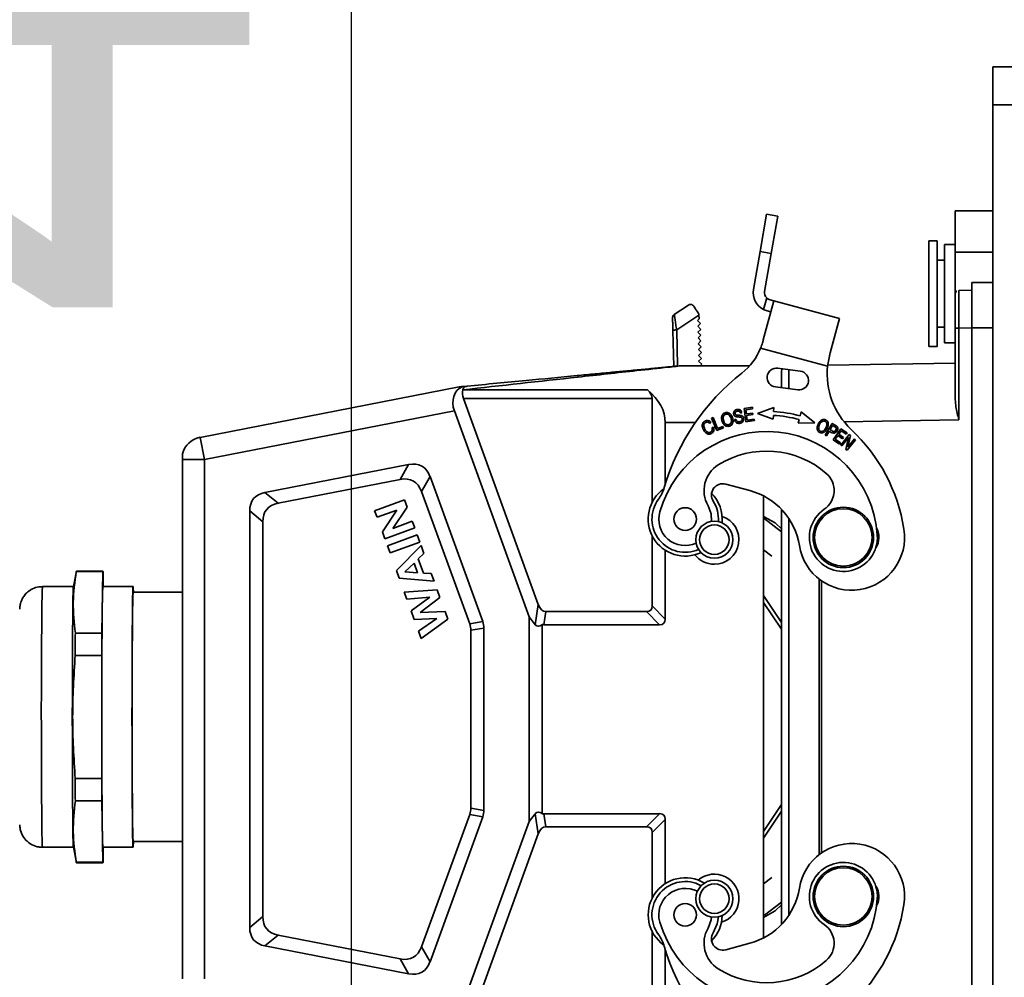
# Model space of a CAD drawing. Header units: millimetres. Extents: x 6316 to 18291, y -19059 to -9021.
# Tile 68 of 146: x 10222 to 10353, y -13163 to -13036. Entities that reach past the tile are written whole.
import ezdxf

# ---------------------------------------------------------------- set-up
doc = ezdxf.new("R2010")
doc.units = ezdxf.units.MM
doc.header["$LTSCALE"] = 10
doc.header["$PDSIZE"] = -1
doc.linetypes.add('CENTER', pattern=[50.8, 31.75, -6.35, 6.35, -6.35])
doc.layers.get('Defpoints').update_dxf_attribs({"true_color": 0x5e5e5e})
doc.layers.add('2细线层', color=4, linetype='Continuous', lineweight=13)
doc.layers.add('中心线层', color=1, linetype='CENTER')
doc.dimstyles.new('ISO-25', dxfattribs={"dimscale": 20, "dimtxt": 4, "dimasz": 3.05, "dimexe": 3, "dimexo": 0.625, "dimtad": 1, "dimdec": 0, "dimtxsty": 'Standard', "dimcen": 2.5, "dimclrd": 1, "dimclre": 1, "dimclrt": 4, "dimadec": 1, "dimazin": 2, "dimtfac": 1, "dimtdec": 0, "dimtmove": 0, "dimatfit": 0, "dimfxl": 1, "dimarcsym": 0})

# ---------------------------------------------------------------- blocks, each defined once
blk = doc.blocks.new('*D153')
at = {"layer": 'Defpoints', "color": 0, "linetype": 'ByBlock', "lineweight": 20, "transparency": 16777216}
for p in [(10266.35, -12742.73), (10744.24, -12742.73), (10414.24, -13232.73)]:
    blk.add_point(p, dxfattribs=at)
at = {"layer": '中心线层', "color": 1, "linetype": 'ByBlock', "lineweight": -2, "transparency": 16777216}
for p, q in [((10731.74, -12742.73), (10206.35, -12742.73)), ((10266.35, -13171.73), (10266.35, -12803.73)), ((10401.74, -13232.73), (10206.35, -13232.73))]:
    blk.add_line(p, q, dxfattribs=at)
at = {"layer": '中心线层', "color": 1, "linetype": 'ByBlock', "lineweight": 20, "transparency": 16777216}
for points in [[(10256.18, -12803.73), (10276.52, -12803.73), (10266.35, -12742.73)], [(10256.18, -13171.73), (10276.52, -13171.73), (10266.35, -13232.73)]]:
    blk.add_solid(points, dxfattribs=at)
at = {"layer": '中心线层', "color": 4, "linetype": 'ByBlock', "lineweight": 20, "transparency": 16777216, "insert": (10213.4, -12987.73), "char_height": 80, "attachment_point": 5, "rotation": 90}
blk.add_mtext('490', dxfattribs=at)
blk = doc.blocks.new('*D160')
at = {"layer": 'Defpoints', "color": 0, "linetype": 'ByBlock', "lineweight": 20, "transparency": 16777216}
for p in [(9031.62, -12742.73), (10584.24, -13331.6), (9031.62, -14550.41)]:
    blk.add_point(p, dxfattribs=at)
at = {"layer": '中心线层', "color": 1, "linetype": 'ByBlock', "lineweight": -2, "transparency": 16777216}
for p, q in [((9031.62, -12755.23), (9031.62, -14610.41)), ((10584.24, -13344.1), (10584.24, -14610.41)), ((10523.24, -14550.41), (9092.62, -14550.41))]:
    blk.add_line(p, q, dxfattribs=at)
at = {"layer": '中心线层', "color": 1, "linetype": 'ByBlock', "lineweight": 20, "transparency": 16777216}
for points in [[(9092.62, -14540.24), (9092.62, -14560.57), (9031.62, -14550.41)], [(10523.24, -14540.24), (10523.24, -14560.57), (10584.24, -14550.41)]]:
    blk.add_solid(points, dxfattribs=at)
at = {"layer": '中心线层', "color": 4, "linetype": 'ByBlock', "lineweight": 20, "transparency": 16777216, "insert": (9807.93, -14497.91), "char_height": 80, "attachment_point": 5}
blk.add_mtext('1553', dxfattribs=at)
blk = doc.blocks.new('*D162')
at = {"layer": 'Defpoints', "color": 0, "linetype": 'ByBlock', "lineweight": 20, "transparency": 16777216}
for p in [(9912.39, -12742.73), (10584.24, -12844.08), (10584.24, -13741.28)]:
    blk.add_point(p, dxfattribs=at)
at = {"layer": '中心线层', "color": 1, "linetype": 'ByBlock', "lineweight": -2, "transparency": 16777216}
for p, q in [((9912.39, -12755.23), (9912.39, -13801.28)), ((10584.24, -12856.58), (10584.24, -13801.28)), ((9973.39, -13741.28), (10523.24, -13741.28))]:
    blk.add_line(p, q, dxfattribs=at)
at = {"layer": '中心线层', "color": 1, "linetype": 'ByBlock', "lineweight": 20, "transparency": 16777216}
for points in [[(9973.39, -13731.12), (9973.39, -13751.45), (9912.39, -13741.28)], [(10523.24, -13731.12), (10523.24, -13751.45), (10584.24, -13741.28)]]:
    blk.add_solid(points, dxfattribs=at)
at = {"layer": '中心线层', "color": 4, "linetype": 'ByBlock', "lineweight": 20, "transparency": 16777216, "insert": (10248.32, -13688.78), "char_height": 80, "attachment_point": 5}
blk.add_mtext('672', dxfattribs=at)
blk = doc.blocks.new('*D165')
at = {"layer": 'Defpoints', "color": 0, "linetype": 'ByBlock', "lineweight": 20, "transparency": 16777216}
for p in [(8798.07, -11030.1), (10744.24, -11030.1), (10440.1, -13232.73)]:
    blk.add_point(p, dxfattribs=at)
at = {"layer": '中心线层', "color": 1, "linetype": 'ByBlock', "lineweight": -2, "transparency": 16777216}
for p, q in [((10731.74, -11030.1), (8738.07, -11030.1)), ((8798.07, -13171.73), (8798.07, -11091.1)), ((10427.6, -13232.73), (8738.07, -13232.73))]:
    blk.add_line(p, q, dxfattribs=at)
at = {"layer": '中心线层', "color": 1, "linetype": 'ByBlock', "lineweight": 20, "transparency": 16777216}
for points in [[(8787.9, -11091.1), (8808.24, -11091.1), (8798.07, -11030.1)], [(8787.9, -13171.73), (8808.24, -13171.73), (8798.07, -13232.73)]]:
    blk.add_solid(points, dxfattribs=at)
at = {"layer": '中心线层', "color": 4, "linetype": 'ByBlock', "lineweight": 20, "transparency": 16777216, "insert": (8745.12, -12241.75), "char_height": 80, "attachment_point": 5, "rotation": 90}
blk.add_mtext('2203', dxfattribs=at)
blk = doc.blocks.new('*D166')
at = {"layer": 'Defpoints', "color": 0, "linetype": 'ByBlock', "lineweight": 20, "transparency": 16777216}
for p in [(10744.24, -12742.73), (9971.84, -12851.28), (10123.31, -12928.46), (9609.69, -13103.36), (9707, -13745.51)]:
    blk.add_point(p, dxfattribs=at)
at = {"layer": '中心线层', "color": 1, "linetype": 'ByBlock', "lineweight": -2, "transparency": 16777216}
blk.add_line((9959.46, -12853.02), (9490.72, -12918.9), dxfattribs=at)
blk.add_arc((10177.35, -12822.4), 633.38, 193.52022, 237.47978, dxfattribs=at)
at = {"layer": '中心线层', "color": 1, "linetype": 'ByBlock', "lineweight": 20, "transparency": 16777216}
for points in [[(9551.53, -12972.37), (9571.51, -12968.58), (9550.13, -12910.55)], [(9841.89, -13347.64), (9831.8, -13365.29), (9889.8, -13386.74)]]:
    blk.add_solid(points, dxfattribs=at)
at = {"layer": '中心线层', "color": 4, "linetype": 'ByBlock', "lineweight": 20, "transparency": 16777216, "insert": (9704.44, -13159.72), "char_height": 80, "attachment_point": 5, "rotation": 305.5}
blk.add_mtext('55°', dxfattribs=at)

msp = doc.modelspace()

# ---------------------------------------------------------------- linework, layer by layer
at = {"color": 7, "linetype": 'Continuous', "lineweight": 35}
for p, q in [((10354.24, -13042.73), (10351.24, -13042.73)), ((10351.24, -13047.73), (10351.24, -13042.73)), ((10351.24, -13217.73), (10351.24, -13047.73)), ((10351.24, -13047.73), (10354.24, -13047.73)), ((10321.29, -13062.23), (10320.43, -13067.15)), ((10322.77, -13062.49), (10321.29, -13062.23)), ((10322.77, -13062.49), (10321.9, -13067.41)), ((10351.24, -13061.76), (10346.24, -13061.76)), ((10346.24, -13061.76), (10346.24, -13067.24)), ((10343.84, -13065.73), (10342.74, -13065.73)), ((10342.74, -13065.73), (10342.74, -13079.73)), ((10343.84, -13065.73), (10343.84, -13079.73)), ((10346.24, -13066.23), (10344.84, -13066.23)), ((10344.84, -13066.23), (10344.84, -13079.23)), ((10320.43, -13067.15), (10319.54, -13072.16)), ((10320.43, -13067.15), (10321.9, -13067.41)), ((10321.02, -13072.42), (10321.9, -13067.41)), ((10346.24, -13067.24), (10351.24, -13067.24)), ((10346.24, -13067.24), (10346.24, -13072.61)), ((10344.84, -13068.28), (10343.84, -13068.28)), ((10348.44, -13071.23), (10348.44, -13077.23)), ((10351.24, -13071.23), (10348.44, -13071.23)), ((10346.74, -13072.29), (10348.44, -13072.26)), ((10310.93, -13074.24), (10309.05, -13075.49)), ((10322.23, -13073.69), (10320.85, -13078.85)), ((10320.89, -13074.83), (10321.3, -13073.3)), ((10321.75, -13073.56), (10322.23, -13073.69)), ((10330.92, -13076.02), (10322.23, -13073.69)), ((10309.38, -13077.53), (10312.32, -13075.57)), ((10312.32, -13075.57), (10312.32, -13075.42)), ((10312.32, -13075.57), (10312.34, -13076.08)), ((10321.84, -13075.14), (10321.36, -13075.01)), ((10312.34, -13076.08), (10312.14, -13076.27)), ((10312.14, -13076.27), (10312.54, -13076.68)), ((10312.54, -13076.68), (10312.16, -13077.04)), ((10329.71, -13080.55), (10330.92, -13076.02)), ((10308.88, -13077.58), (10309.01, -13082.36)), ((10309.51, -13082.31), (10309.38, -13077.53)), ((10312.16, -13077.04), (10312.56, -13077.45)), ((10312.56, -13077.45), (10312.19, -13077.81)), ((10312.19, -13077.81), (10312.58, -13078.22)), ((10343.84, -13077.18), (10344.84, -13077.18)), ((10346.24, -13086.74), (10346.24, -13077.29)), ((10348.44, -13077.26), (10346.74, -13077.29)), ((10346.74, -13089.4), (10346.74, -13077.29)), ((10348.44, -13077.23), (10351.24, -13077.23)), ((10348.44, -13180.23), (10348.44, -13077.23)), ((10312.58, -13078.22), (10312.21, -13078.58)), ((10312.21, -13078.58), (10312.6, -13078.98)), ((10312.6, -13078.98), (10312.23, -13079.35)), ((10312.23, -13079.35), (10312.62, -13079.75)), ((10344.84, -13079.23), (10346.24, -13079.23)), ((10312.62, -13079.75), (10312.25, -13080.12)), ((10312.25, -13080.12), (10312.65, -13080.52)), ((10312.65, -13080.52), (10312.27, -13080.89)), ((10320.49, -13079.95), (10329.36, -13082.33)), ((10329.71, -13080.55), (10329.6, -13080.95)), ((10342.74, -13079.73), (10343.84, -13079.73)), ((10312.27, -13080.89), (10312.67, -13081.29)), ((10312.67, -13081.29), (10312.29, -13081.66)), ((10312.29, -13081.66), (10312.69, -13082.06)), ((10312.69, -13082.06), (10312.47, -13082.28)), ((10346.24, -13081.91), (10329.37, -13082.21)), ((10319.04, -13082.28), (10309.9, -13082.28)), ((10325.74, -13082.97), (10322.76, -13082.59)), ((10324.24, -13082.78), (10324.24, -13085.3)), ((10280.6, -13085.07), (10246.3, -13091.74)), ((10280.97, -13085.05), (10281.11, -13085.01)), ((10281.06, -13085.46), (10305.51, -13085.46)), ((10281.11, -13085.01), (10281.66, -13084.96)), ((10322.44, -13085.07), (10325.41, -13085.45)), ((10291.07, -13113.86), (10281.16, -13086.61)), ((10281.16, -13086.61), (10306.14, -13086.61)), ((10306.14, -13100.33), (10306.14, -13086.61)), ((10246.87, -13094.68), (10279.96, -13088.25)), ((10279.96, -13088.25), (10289.87, -13115.47)), ((10317.83, -13088.52), (10318.02, -13088.46)), ((10319.4, -13087.75), (10318.3, -13087.9)), ((10318.3, -13087.9), (10318.55, -13089.68)), ((10318.53, -13088.08), (10319.43, -13087.96)), ((10318.61, -13088.63), (10318.53, -13088.08)), ((10319.44, -13088.52), (10318.61, -13088.63)), ((10319.43, -13087.96), (10319.4, -13087.75)), ((10319.47, -13088.72), (10319.44, -13088.52)), ((10322.24, -13087.77), (10320.08, -13088.6)), ((10320.08, -13088.6), (10322.15, -13089.32)), ((10322.21, -13088.34), (10322.24, -13087.77)), ((10325.87, -13088.35), (10325.73, -13088.9)), ((10327.67, -13089.81), (10325.87, -13088.35)), ((10307.87, -13097.95), (10307.87, -13089.78)), ((10307.87, -13089.78), (10311.85, -13089.78)), ((10313.76, -13089.9), (10313.91, -13089.76)), ((10314.19, -13089.11), (10314, -13089.19)), ((10314, -13089.19), (10314.69, -13090.85)), ((10314.79, -13090.58), (10314.19, -13089.11)), ((10317.22, -13089.35), (10317.03, -13089.41)), ((10318.55, -13089.68), (10319.67, -13089.53)), ((10318.64, -13088.84), (10319.47, -13088.72)), ((10318.72, -13089.45), (10318.64, -13088.84)), ((10319.65, -13089.32), (10318.72, -13089.45)), ((10319.67, -13089.53), (10319.65, -13089.32)), ((10322.15, -13089.32), (10322.18, -13088.84)), ((10325.6, -13089.38), (10325.48, -13089.85)), ((10325.48, -13089.85), (10327.67, -13089.81)), ((10329.96, -13089.89), (10329.05, -13091.45)), ((10331.52, -13089.67), (10346.74, -13089.4)), ((10314.27, -13090.41), (10314.06, -13090.44)), ((10314.69, -13090.85), (10315.57, -13090.49)), ((10315.49, -13090.29), (10314.79, -13090.58)), ((10315.57, -13090.49), (10315.49, -13090.29)), ((10329.21, -13091.54), (10329.58, -13090.91)), ((10329.69, -13090.72), (10330.01, -13090.17)), ((10331.12, -13090.59), (10330.1, -13092.07)), ((10330.84, -13091.32), (10331.15, -13090.87)), ((10331.94, -13091.16), (10331.12, -13090.59)), ((10331.15, -13090.87), (10331.82, -13091.33)), ((10331.82, -13091.33), (10331.94, -13091.16)), ((10246.3, -13091.74), (10246.87, -13094.68)), ((10329.05, -13091.45), (10329.21, -13091.54)), ((10330.1, -13092.07), (10330.94, -13092.66)), ((10330.37, -13092), (10330.72, -13091.5)), ((10331.06, -13092.48), (10330.37, -13092)), ((10330.72, -13091.5), (10331.34, -13091.93)), ((10331.46, -13091.76), (10330.84, -13091.32)), ((10330.94, -13092.66), (10331.06, -13092.48)), ((10332.22, -13091.37), (10331.09, -13092.76)), ((10331.22, -13092.88), (10332.12, -13091.78)), ((10331.34, -13091.93), (10331.46, -13091.76)), ((10332.12, -13091.78), (10331.78, -13093.33)), ((10331.93, -13093.45), (10333.07, -13092.06)), ((10332.04, -13093.04), (10332.37, -13091.49)), ((10332.93, -13091.95), (10332.04, -13093.04)), ((10332.37, -13091.49), (10332.22, -13091.37)), ((10333.07, -13092.06), (10332.93, -13091.95)), ((10331.09, -13092.76), (10331.22, -13092.88)), ((10331.78, -13093.33), (10331.93, -13093.45)), ((10243.97, -13093.91), (10243.97, -13094.68)), ((10243.97, -13163.37), (10243.97, -13094.68)), ((10246.87, -13094.68), (10243.97, -13094.68)), ((10246.87, -13163.37), (10246.87, -13094.68)), ((10273.91, -13095.33), (10254.89, -13099.03)), ((10273.91, -13095.33), (10272.79, -13097.31)), ((10272.79, -13097.31), (10256.63, -13100.46)), ((10276.74, -13096.93), (10275.62, -13098.91)), ((10283.72, -13116.11), (10276.74, -13096.93)), ((10254.89, -13099.03), (10256.63, -13100.46)), ((10281.99, -13116.42), (10275.62, -13098.91)), ((10315.87, -13097.92), (10319.07, -13098.78)), ((10273.35, -13100.01), (10269.41, -13101.45)), ((10273.7, -13100.96), (10273.35, -13100.01)), ((10320.87, -13157.98), (10320.87, -13099.47)), ((10252.87, -13101.48), (10252.87, -13156.57)), ((10252.87, -13101.48), (10254.6, -13102.91)), ((10269.73, -13102.32), (10269.41, -13101.45)), ((10272.36, -13101.37), (10269.73, -13102.32)), ((10270.43, -13104.24), (10272.36, -13101.37)), ((10271.81, -13103.79), (10273.7, -13100.96)), ((10313.54, -13100.79), (10313.94, -13101.86)), ((10323.24, -13101.25), (10323.24, -13156.21)), ((10254.6, -13102.91), (10254.6, -13155.14)), ((10274.39, -13102.85), (10271.81, -13103.79)), ((10274.71, -13103.73), (10274.39, -13102.85)), ((10313.94, -13101.86), (10314, -13102.86)), ((10322.41, -13103.06), (10320.87, -13102.21)), ((10323.24, -13104.22), (10320.91, -13102.44)), ((10324.24, -13102.5), (10324.24, -13154.95)), ((10270.76, -13105.16), (10270.43, -13104.24)), ((10274.71, -13103.73), (10270.76, -13105.16)), ((10323.24, -13103.84), (10322.41, -13103.06)), ((10275.04, -13104.64), (10271.09, -13106.08)), ((10275.38, -13105.59), (10275.04, -13104.64)), ((10306.14, -13114.04), (10306.14, -13104.76)), ((10271.44, -13107.02), (10271.09, -13106.08)), ((10275.38, -13105.59), (10271.44, -13107.02)), ((10272.29, -13109.37), (10275.56, -13106.06)), ((10275.56, -13106.06), (10275.93, -13107.09)), ((10307.87, -13115.78), (10307.87, -13106.68)), ((10320.87, -13106.62), (10321.96, -13107.48)), ((10275.93, -13107.09), (10275.18, -13107.82)), ((10275.87, -13109.7), (10275.18, -13107.82)), ((10229.93, -13109.45), (10229.54, -13111.49)), ((10233.44, -13109.43), (10229.93, -13109.43)), ((10233.43, -13109.47), (10233.44, -13109.45)), ((10233.43, -13109.5), (10233.43, -13109.47)), ((10233.44, -13109.45), (10233.44, -13109.43)), ((10233.44, -13109.43), (10233.44, -13109.43)), ((10233.44, -13109.43), (10233.45, -13109.43)), ((10233.45, -13109.43), (10233.45, -13109.45)), ((10233.45, -13109.45), (10233.46, -13109.47)), ((10233.46, -13109.47), (10233.46, -13109.5)), ((10272.66, -13110.37), (10272.29, -13109.37)), ((10274.63, -13108.37), (10273.4, -13109.55)), ((10275.09, -13109.65), (10274.63, -13108.37)), ((10229.92, -13109.5), (10233.43, -13109.5)), ((10233.31, -13117.64), (10233.43, -13109.5)), ((10233.46, -13109.5), (10233.49, -13111.48)), ((10277.27, -13110.76), (10272.66, -13110.37)), ((10273.4, -13109.55), (10275.09, -13109.65)), ((10276.9, -13109.76), (10275.87, -13109.7)), ((10277.27, -13110.76), (10276.9, -13109.76)), ((10328.24, -13110.49), (10328.24, -13146.96)), ((10328.54, -13110.71), (10328.54, -13146.74)), ((10225.39, -13112.71), (10225.41, -13111.96)), ((10225.41, -13111.96), (10225.43, -13111.55)), ((10225.43, -13111.55), (10225.45, -13111.48)), ((10229.54, -13111.48), (10225.45, -13111.48)), ((10229.5, -13112.18), (10229.52, -13111.65)), ((10229.52, -13111.65), (10229.54, -13111.49)), ((10233.4, -13112.18), (10233.42, -13111.65)), ((10233.42, -13111.65), (10233.44, -13111.48)), ((10237.44, -13111.48), (10233.44, -13111.48)), ((10237.4, -13112.18), (10237.42, -13111.65)), ((10237.42, -13111.65), (10237.44, -13111.48)), ((10237.44, -13111.48), (10237.47, -13111.65)), ((10237.47, -13111.65), (10237.49, -13112.18)), ((10277.68, -13111.91), (10273.32, -13112.21)), ((10278.05, -13112.91), (10277.68, -13111.91)), ((10225.37, -13113.79), (10225.39, -13112.71)), ((10229.46, -13114.21), (10229.48, -13113.04)), ((10229.48, -13113.04), (10229.5, -13112.18)), ((10233.36, -13114.21), (10233.38, -13113.04)), ((10233.38, -13113.04), (10233.4, -13112.18)), ((10237.36, -13114.21), (10237.38, -13113.04)), ((10237.38, -13113.04), (10237.4, -13112.18)), ((10237.41, -13112.76), (10237.39, -13113.54)), ((10237.43, -13112.33), (10237.41, -13112.76)), ((10237.44, -13112.23), (10237.43, -13112.33)), ((10243.97, -13112.23), (10237.44, -13112.23)), ((10237.49, -13112.18), (10237.49, -13112.23)), ((10273.67, -13113.16), (10273.32, -13112.21)), ((10276.69, -13112.88), (10273.67, -13113.16)), ((10276.69, -13112.88), (10274.23, -13114.7)), ((10278.05, -13112.91), (10275.44, -13114.92)), ((10323.24, -13116.24), (10320.87, -13112.67)), ((10225.35, -13115.17), (10225.37, -13113.79)), ((10229.45, -13115.69), (10229.46, -13114.21)), ((10233.35, -13115.69), (10233.36, -13114.21)), ((10237.35, -13115.69), (10237.36, -13114.21)), ((10237.37, -13114.64), (10237.35, -13116.04)), ((10237.39, -13113.54), (10237.37, -13114.64)), ((10290.67, -13116.53), (10291.07, -13113.86)), ((10307.87, -13115.78), (10306.14, -13114.04)), ((10320.87, -13113.57), (10323.24, -13117.14)), ((10225.34, -13116.82), (10225.35, -13115.17)), ((10229.43, -13117.43), (10229.45, -13115.69)), ((10233.33, -13117.43), (10233.35, -13115.69)), ((10237.33, -13117.43), (10237.35, -13115.69)), ((10274.64, -13115.83), (10274.23, -13114.7)), ((10277.66, -13115.7), (10274.64, -13115.83)), ((10277.66, -13115.7), (10275.21, -13117.39)), ((10278.73, -13114.78), (10275.44, -13114.92)), ((10279.1, -13115.8), (10275.56, -13118.36)), ((10279.1, -13115.8), (10278.73, -13114.78)), ((10289.87, -13142.58), (10289.87, -13115.47)), ((10290.67, -13116.53), (10289.87, -13115.47)), ((10291.8, -13116.53), (10292.06, -13114.79)), ((10292.06, -13114.79), (10305.39, -13114.79)), ((10305.39, -13114.79), (10307.12, -13116.53)), ((10225.32, -13118.72), (10225.34, -13116.82)), ((10237.35, -13116.04), (10237.34, -13117.72)), ((10283.72, -13116.11), (10281.99, -13116.42)), ((10282.14, -13117.27), (10283.87, -13116.97)), ((10282.14, -13140.78), (10282.14, -13117.27)), ((10283.87, -13141.09), (10283.87, -13116.97)), ((10291.6, -13141.55), (10291.6, -13116.5)), ((10291.8, -13116.53), (10307.12, -13116.53)), ((10229.42, -13119.4), (10229.43, -13117.43)), ((10229.79, -13117.99), (10229.8, -13117.64)), ((10229.79, -13118.35), (10229.79, -13117.99)), ((10229.79, -13118.71), (10229.79, -13118.35)), ((10229.8, -13117.64), (10233.31, -13117.64)), ((10233.3, -13117.99), (10233.31, -13117.64)), ((10233.3, -13118.35), (10233.3, -13117.99)), ((10233.3, -13118.71), (10233.3, -13118.35)), ((10233.32, -13119.4), (10233.33, -13117.43)), ((10237.32, -13119.4), (10237.33, -13117.43)), ((10237.34, -13117.72), (10237.32, -13119.62)), ((10275.56, -13118.36), (10275.21, -13117.39)), ((10225.31, -13120.82), (10225.32, -13118.72)), ((10229.41, -13121.56), (10229.42, -13119.4)), ((10229.78, -13120.2), (10229.79, -13119.82)), ((10229.79, -13119.08), (10229.79, -13118.71)), ((10229.79, -13119.45), (10229.79, -13119.08)), ((10229.79, -13119.82), (10229.79, -13119.45)), ((10233.29, -13120.2), (10233.3, -13119.82)), ((10233.3, -13119.08), (10233.3, -13118.71)), ((10233.3, -13119.45), (10233.3, -13119.08)), ((10233.3, -13119.82), (10233.3, -13119.45)), ((10233.31, -13121.56), (10233.32, -13119.4)), ((10237.31, -13121.56), (10237.32, -13119.4)), ((10237.32, -13119.62), (10237.31, -13121.72)), ((10225.3, -13123.08), (10225.31, -13120.82)), ((10229.78, -13120.59), (10229.78, -13120.2)), ((10229.78, -13120.59), (10233.29, -13120.59)), ((10233.29, -13120.59), (10233.29, -13120.2)), ((10233.29, -13136.87), (10233.29, -13120.59)), ((10229.4, -13123.87), (10229.41, -13121.56)), ((10233.3, -13123.87), (10233.31, -13121.56)), ((10237.3, -13123.87), (10237.31, -13121.56)), ((10237.31, -13121.72), (10237.31, -13123.97)), ((10225.3, -13125.46), (10225.3, -13123.08)), ((10229.4, -13126.27), (10229.4, -13123.87)), ((10233.3, -13126.27), (10233.3, -13123.87)), ((10237.3, -13126.27), (10237.3, -13123.87)), ((10237.31, -13123.97), (10237.3, -13126.32)), ((10225.29, -13127.91), (10225.3, -13125.46)), ((10229.39, -13128.73), (10229.4, -13126.27)), ((10233.29, -13128.73), (10233.3, -13126.27)), ((10237.29, -13128.73), (10237.3, -13126.27)), ((10237.3, -13126.32), (10237.3, -13128.73)), ((10225.3, -13130.37), (10225.29, -13127.91)), ((10229.4, -13131.18), (10229.39, -13128.73)), ((10233.3, -13131.18), (10233.29, -13128.73)), ((10237.3, -13131.18), (10237.29, -13128.73)), ((10237.3, -13128.73), (10237.3, -13131.13)), ((10225.3, -13132.79), (10225.3, -13130.37)), ((10229.4, -13133.59), (10229.4, -13131.18)), ((10233.3, -13133.59), (10233.3, -13131.18)), ((10237.3, -13131.13), (10237.31, -13133.48)), ((10237.3, -13133.59), (10237.3, -13131.18)), ((10225.31, -13135.14), (10225.3, -13132.79)), ((10229.41, -13135.89), (10229.4, -13133.59)), ((10233.31, -13135.89), (10233.3, -13133.59)), ((10237.31, -13135.89), (10237.3, -13133.59)), ((10237.31, -13133.48), (10237.31, -13135.73)), ((10225.31, -13137.35), (10225.31, -13135.14)), ((10229.42, -13138.05), (10229.41, -13135.89)), ((10233.32, -13138.05), (10233.31, -13135.89)), ((10237.31, -13135.73), (10237.32, -13137.83)), ((10237.32, -13138.05), (10237.31, -13135.89)), ((10225.33, -13139.39), (10225.31, -13137.35)), ((10229.43, -13140.02), (10229.42, -13138.05)), ((10229.78, -13137.25), (10229.78, -13136.87)), ((10233.29, -13136.87), (10229.78, -13136.87)), ((10229.79, -13137.63), (10229.78, -13137.25)), ((10229.79, -13138.01), (10229.79, -13137.63)), ((10229.79, -13138.38), (10229.79, -13138.01)), ((10233.29, -13137.25), (10233.29, -13136.87)), ((10233.3, -13137.63), (10233.29, -13137.25)), ((10233.3, -13138.01), (10233.3, -13137.63)), ((10233.3, -13138.38), (10233.3, -13138.01)), ((10233.33, -13140.02), (10233.32, -13138.05)), ((10237.32, -13137.83), (10237.34, -13139.74)), ((10237.33, -13140.02), (10237.32, -13138.05)), ((10225.34, -13141.21), (10225.33, -13139.39)), ((10229.79, -13138.74), (10229.79, -13138.38)), ((10229.79, -13139.1), (10229.79, -13138.74)), ((10229.79, -13139.46), (10229.79, -13139.1)), ((10233.3, -13138.74), (10233.3, -13138.38)), ((10233.3, -13139.1), (10233.3, -13138.74)), ((10233.3, -13139.46), (10233.3, -13139.1)), ((10229.45, -13141.76), (10229.43, -13140.02)), ((10229.8, -13139.81), (10229.79, -13139.46)), ((10229.8, -13139.81), (10233.31, -13139.81)), ((10233.31, -13139.81), (10233.3, -13139.46)), ((10233.43, -13147.95), (10233.31, -13139.81)), ((10233.35, -13141.76), (10233.33, -13140.02)), ((10237.35, -13141.76), (10237.33, -13140.02)), ((10237.34, -13139.74), (10237.35, -13141.41)), ((10320.87, -13143.89), (10323.24, -13140.32)), ((10225.36, -13142.78), (10225.34, -13141.21)), ((10229.46, -13143.24), (10229.45, -13141.76)), ((10233.36, -13143.24), (10233.35, -13141.76)), ((10237.35, -13141.41), (10237.37, -13142.81)), ((10237.36, -13143.24), (10237.35, -13141.76)), ((10275.62, -13159.14), (10281.99, -13141.64)), ((10276.74, -13161.12), (10283.72, -13141.94)), ((10281.99, -13141.64), (10283.72, -13141.94)), ((10283.87, -13141.09), (10282.14, -13140.78)), ((10289.87, -13142.58), (10290.67, -13141.53)), ((10291.07, -13144.2), (10290.67, -13141.53)), ((10292.06, -13143.26), (10291.8, -13141.53)), ((10307.12, -13141.53), (10291.8, -13141.53)), ((10307.12, -13141.53), (10305.39, -13143.26)), ((10320.87, -13144.79), (10323.24, -13141.22)), ((10225.38, -13144.06), (10225.36, -13142.78)), ((10229.48, -13144.42), (10229.46, -13143.24)), ((10233.38, -13144.42), (10233.36, -13143.24)), ((10237.38, -13144.42), (10237.36, -13143.24)), ((10237.37, -13142.81), (10237.39, -13143.91)), ((10289.87, -13142.58), (10279.96, -13169.81)), ((10305.39, -13143.26), (10292.06, -13143.26)), ((10306.14, -13144.01), (10307.87, -13142.28)), ((10307.87, -13150.78), (10307.87, -13142.28)), ((10225.4, -13145.03), (10225.38, -13144.06)), ((10229.5, -13145.28), (10229.48, -13144.42)), ((10233.4, -13145.28), (10233.38, -13144.42)), ((10237.4, -13145.28), (10237.38, -13144.42)), ((10237.39, -13143.91), (10237.41, -13144.69)), ((10281.16, -13171.44), (10291.07, -13144.2)), ((10306.14, -13152.69), (10306.14, -13144.01)), ((10225.42, -13145.66), (10225.4, -13145.03)), ((10225.44, -13145.96), (10225.42, -13145.66)), ((10225.45, -13145.98), (10225.44, -13145.96)), ((10229.52, -13145.8), (10229.5, -13145.28)), ((10229.54, -13145.96), (10229.52, -13145.8)), ((10229.54, -13145.96), (10229.93, -13148.01)), ((10233.42, -13145.8), (10233.4, -13145.28)), ((10233.44, -13145.98), (10233.42, -13145.8)), ((10237.42, -13145.8), (10237.4, -13145.28)), ((10237.41, -13144.69), (10237.43, -13145.13)), ((10237.44, -13145.98), (10237.42, -13145.8)), ((10237.43, -13145.13), (10237.44, -13145.23)), ((10237.44, -13145.23), (10243.97, -13145.23)), ((10237.47, -13145.8), (10237.44, -13145.98)), ((10237.49, -13145.28), (10237.47, -13145.8)), ((10237.49, -13145.23), (10237.49, -13145.28)), ((10225.45, -13145.98), (10229.54, -13145.98)), ((10233.44, -13145.98), (10237.44, -13145.98)), ((10233.49, -13145.98), (10233.46, -13147.95)), ((10229.92, -13147.95), (10233.43, -13147.95)), ((10229.93, -13148.03), (10233.44, -13148.03)), ((10233.43, -13147.98), (10233.43, -13147.95)), ((10233.44, -13148.01), (10233.43, -13147.98)), ((10233.44, -13148.02), (10233.44, -13148.01)), ((10233.45, -13148.02), (10233.44, -13148.03)), ((10233.44, -13148.03), (10233.44, -13148.02)), ((10233.46, -13147.98), (10233.45, -13148.01)), ((10233.45, -13148.01), (10233.45, -13148.02)), ((10233.46, -13147.95), (10233.46, -13147.98)), ((10320.87, -13150.83), (10321.96, -13149.98)), ((10323.24, -13153.24), (10321.01, -13154.94)), ((10323.24, -13153.61), (10322.41, -13154.39)), ((10322.41, -13154.39), (10320.87, -13155.25)), ((10252.87, -13156.57), (10254.6, -13155.14)), ((10313.94, -13155.59), (10313.54, -13156.66)), ((10314, -13155.2), (10313.94, -13155.59)), ((10314.74, -13156.12), (10314.22, -13157.28)), ((10314.9, -13155.17), (10314.74, -13156.12)), ((10254.89, -13159.02), (10256.63, -13157.6)), ((10256.63, -13157.6), (10272.79, -13160.74)), ((10306.14, -13171.44), (10306.14, -13157.12)), ((10319.07, -13158.68), (10315.87, -13159.54)), ((10254.89, -13159.02), (10273.91, -13162.72)), ((10275.62, -13159.14), (10276.74, -13161.12)), ((10307.87, -13168.28), (10307.87, -13159.5)), ((10273.91, -13162.72), (10272.79, -13160.74))]:
    msp.add_line(p, q, dxfattribs=at)
for centre, radius in [((10310.51, -13102.55), 1.5), ((10331.44, -13104.98), 4), ((10331.44, -13104.98), 3.8), ((10314.37, -13105.28), 2.45), ((10314.37, -13105.28), 1.95), ((10331.44, -13152.48), 4), ((10331.44, -13152.48), 3.8), ((10314.37, -13152.78), 2.45), ((10314.37, -13152.78), 1.95), ((10310.51, -13154.91), 1.5)]:
    msp.add_circle(centre, radius, dxfattribs=at)
for centre, radius, start, end in [((10322, -13072.59), 2.5, 170, 243.463), ((10322, -13072.59), 1, 170, 225), ((10309.3, -13079.35), 1.82, 87.7035, 103.512), ((10313.07, -13076.94), 8, 308.1029, 337.926), ((10336.52, -13106.84), 30, 128.1029, 163.604), ((10309.9, -13083.28), 1, 90, 95.4403), ((10322.6, -13083.83), 1.25, 82.58, 262.58), ((10325.58, -13084.21), 1.25, 262.58, 82.58), ((10339.3, -13083.38), 10, 173.9206, 226.8719), ((10321.27, -13105.66), 17.35, 75.0983, 86.9017), ((10321.27, -13105.66), 16.85, 75.0983, 86.9017), ((10321.27, -13105.66), 14.7, 3.8522, 163.8522), ((10316.74, -13107.47), 23, 8.983, 46.8719), ((10246.87, -13094.68), 3, 101, 165.1649), ((10321.27, -13105.66), 12.1, 49.1442, 121.8337), ((10317, -13098.78), 4, 121.8337, 210.1461), ((10327.22, -13098.78), 3, 304.2776, 49.1442), ((10310.51, -13102.55), 4.9, 125.0958, 295.3263), ((10302.95, -13096.97), 5, 323.5753, 343.604), ((10315.48, -13099.37), 1.5, 75, 212.62), ((10316.74, -13107.47), 9, 8.983, 75), ((10310.51, -13102.55), 4.4, 143.5753, 293.8712), ((10310.51, -13102.55), 4.9, 354.1509, 44.5554), ((10310.51, -13102.55), 4.4, 355.606, 32.6199), ((10310.51, -13102.55), 3.5, 163.8522, 294.54), ((10331.44, -13104.98), 4.5, 124.2776, 3.8522), ((10314.37, -13105.28), 3.25, 270, 71.5981), ((10332.54, -13104.97), 7, 188.983, 8.983), ((10333.65, -13104.96), 2.5, 326.3302, 28.5191), ((10314.37, -13105.28), 3.25, 217.8792, 270), ((10230.08, -13109.5), 0.165, 155.4284, 182.2194), ((10332.54, -13152.48), 7, 351.017, 171.017), ((10230.08, -13147.96), 0.165, 177.7806, 204.5716), ((10331.44, -13152.48), 4.5, 356.1478, 235.7224), ((10314.37, -13152.78), 3.25, 286.8004, 130.9519), ((10310.51, -13154.91), 4.9, 58.803, 234.9042), ((10310.51, -13154.91), 4.4, 61.1707, 216.4247), ((10333.65, -13152.49), 2.5, 331.4809, 33.6698), ((10310.51, -13154.91), 3.5, 62.5371, 196.1478), ((10316.74, -13149.98), 9, 285, 351.017), ((10321.27, -13151.79), 14.7, 196.1478, 356.1478), ((10316.74, -13149.98), 23, 313.1281, 351.017), ((10310.51, -13154.91), 4.9, 315.4446, 358.9493), ((10327.22, -13158.67), 3, 310.8558, 55.7224), ((10302.95, -13160.49), 5, 16.396, 36.4247), ((10317, -13158.67), 4, 149.8539, 238.1663), ((10315.48, -13158.09), 1.5, 147.38, 285), ((10336.52, -13150.61), 30, 196.396, 231.8971), ((10321.27, -13151.79), 12.1, 238.1663, 310.8558)]:
    msp.add_arc(centre, radius, start, end, dxfattribs=at)
for centre, major_axis, ratio, start_param, end_param in [((10282.47, -13087.76), (-1.86, 2.5), 0.789428, 6.109703, 7.491137), ((10282.94, -13086.61), (-1.55, 1.71), 0.671102, 0.410847, 1.023401), ((10288.11, -13089.78), (-5.82, 6.4), 0.671102, 0.407681, 0.410847), ((10302.68, -13086.61), (3.46, 0), 0.57735, 0, 0.612555), ((10294.88, -13089.78), (12.99, 0), 0.57735, 0, 0.612555), ((10269.53, -13106.37), (6.12, 10.83), 0.401987, 5.952465, 6.613905), ((10268.41, -13108.35), (6.12, 10.83), 0.401987, 5.952465, 6.613905), ((10262.87, -13107.67), (-9.48, 7.82), 0.406942, 5.959525, 6.606846), ((10264.6, -13109.09), (-9.48, 7.82), 0.406942, 5.959525, 6.606846), ((10292.4, -13111.79), (0.45, 2.99), 0.495747, 2.404076, 3.216595), ((10303.14, -13111.79), (2.81, -2.81), 0.377964, 5.921818, 6.644552), ((10304.87, -13113.53), (2.81, -2.81), 0.377964, 5.921818, 6.644552), ((10272.14, -13118.6), (9.96, 1.76), 0.49427, 6.196252, 6.370119), ((10273.87, -13118.29), (9.96, 1.76), 0.49427, 6.196252, 6.370119), ((10292.24, -13112.89), (1.33, 3.82), 0.327318, 2.92583, 3.605911), ((10292.14, -13113.53), (0.45, 2.99), 0.495747, 3.084156, 3.216595), ((10272.14, -13139.46), (9.96, -1.76), 0.49427, 6.196252, 6.370119), ((10273.87, -13139.76), (9.96, -1.76), 0.49427, 6.196252, 6.370119), ((10292.24, -13145.16), (-1.33, 3.82), 0.327318, 5.818867, 6.498948), ((10292.14, -13144.53), (0.45, -2.99), 0.495747, 3.066591, 3.199029), ((10304.87, -13144.53), (2.81, 2.81), 0.377964, 5.921818, 6.644552), ((10292.4, -13146.26), (0.45, -2.99), 0.495747, 3.066591, 3.87911), ((10303.14, -13146.26), (2.81, 2.81), 0.377964, 5.921818, 6.644552), ((10264.6, -13148.96), (-9.48, -7.82), 0.406942, 5.959525, 6.606846), ((10262.87, -13150.39), (-9.48, -7.82), 0.406942, 5.959525, 6.606846), ((10268.41, -13149.7), (6.12, -10.83), 0.401987, 5.952465, 6.613905), ((10269.53, -13151.68), (6.12, -10.83), 0.401987, 5.952465, 6.613905)]:
    msp.add_ellipse(centre, major_axis=major_axis, ratio=ratio, start_param=start_param, end_param=end_param, dxfattribs=at)
for points, knots in [([(10346.24, -13072.79), (10346.25, -13072.72), (10346.27, -13072.6), (10346.36, -13072.45), (10346.45, -13072.4), (10346.48, -13072.38)], [0, 0, 0, 0, 0.391562, 0.783125, 1, 1, 1, 1]), ([(10346.24, -13077.29), (10346.24, -13076.7), (10346.24, -13075.52), (10346.24, -13074.03), (10346.24, -13072.99), (10346.24, -13072.86), (10346.24, -13072.79)], [0, 0, 0, 0, 0.2499999, 0.4999999, 0.7499999, 1, 1, 1, 1]), ([(10346.73, -13073.75), (10346.73, -13073.35), (10346.73, -13072.74), (10346.73, -13072.35), (10346.74, -13072.31), (10346.74, -13072.29)], [0, 0, 0, 0, 0.48522, 0.739192, 1, 1, 1, 1]), ([(10311.63, -13074.38), (10311.58, -13074.32), (10311.47, -13074.2), (10311.21, -13074.12), (10311.04, -13074.19), (10310.93, -13074.24)], [0, 0, 0, 0, 0.223453, 0.500445, 1, 1, 1, 1]), ([(10321.75, -13073.56), (10321.67, -13073.53), (10321.53, -13073.48), (10321.38, -13073.37), (10321.31, -13073.31), (10321.3, -13073.3)], [0, 0, 0, 0, 0.465071, 0.930708, 1, 1, 1, 1]), ([(10346.74, -13077.29), (10346.74, -13076.94), (10346.73, -13076.27), (10346.73, -13075.01), (10346.73, -13074.25), (10346.73, -13073.75)], [0, 0, 0, 0, 0.263394, 0.514851, 1, 1, 1, 1]), ([(10309.05, -13075.49), (10309.06, -13075.49), (10309.06, -13075.51), (10309.09, -13075.69), (10309.16, -13076.09), (10309.26, -13076.77), (10309.34, -13077.28), (10309.38, -13077.53)], [0, 0, 0, 0, 0.127522, 0.258216, 0.509971, 0.755969, 1, 1, 1, 1]), ([(10312.32, -13075.42), (10312.19, -13075.22), (10311.92, -13074.82), (10311.72, -13074.53), (10311.63, -13074.38)], [0, 0, 0, 0, 0.49995, 1, 1, 1, 1]), ([(10321.36, -13075.01), (10321.26, -13074.98), (10321.11, -13074.93), (10320.95, -13074.86), (10320.89, -13074.83)], [0, 0, 0, 0, 0.604091, 1, 1, 1, 1]), ([(10308.83, -13075.92), (10308.83, -13075.92), (10308.83, -13075.94), (10308.84, -13076.09), (10308.85, -13076.42), (10308.86, -13076.96), (10308.87, -13077.37), (10308.88, -13077.58)], [0, 0, 0, 0, 0.124197, 0.25033, 0.499922, 0.74941, 1, 1, 1, 1]), ([(10320.85, -13078.85), (10320.81, -13078.98), (10320.71, -13079.35), (10320.57, -13079.72), (10320.49, -13079.95)], [0, 0, 0, 0, 0.364676, 1, 1, 1, 1]), ([(10329.36, -13082.33), (10329.4, -13082.03), (10329.49, -13081.42), (10329.64, -13080.84), (10329.71, -13080.55)], [0, 0, 0, 0, 0.493975, 1, 1, 1, 1]), ([(10309.9, -13082.28), (10309.89, -13082.28), (10309.87, -13082.28), (10309.7, -13082.3), (10309.18, -13082.36), (10307.35, -13082.56), (10302.96, -13083.04), (10293.9, -13084.03), (10286.16, -13084.89), (10281.07, -13085.45)], [0, 0, 0, 0, 0.0088984, 0.0173013, 0.038782, 0.0809128, 0.225208, 0.4897596, 1, 1, 1, 1]), ([(10309.8, -13082.28), (10309.8, -13082.28), (10309.79, -13082.28), (10309.66, -13082.3), (10309.28, -13082.33), (10308.63, -13082.39), (10307.8, -13082.47), (10306.59, -13082.59), (10304.9, -13082.75), (10302.86, -13082.94), (10300.74, -13083.14), (10298.54, -13083.35), (10294.76, -13083.71), (10289.11, -13084.25), (10284.26, -13084.71), (10281.66, -13084.96)], [0, 0, 0, 0, 0.006296, 0.013161, 0.030087, 0.060902, 0.089629, 0.123143, 0.192845, 0.269457, 0.338376, 0.41475, 0.498614, 0.731046, 1, 1, 1, 1]), ([(10323.4, -13082.67), (10323.37, -13082.71), (10323.26, -13082.86), (10323.25, -13083.04), (10323.24, -13083.18)], [0, 0, 0, 0, 0.275925, 1, 1, 1, 1]), ([(10323.24, -13083.18), (10323.24, -13083.27), (10323.24, -13083.46), (10323.24, -13084.33), (10323.24, -13085.07), (10323.24, -13085.17)], [0, 0, 0, 0, 0.4636148, 0.9272296, 1, 1, 1, 1]), ([(10280.6, -13085.07), (10280.61, -13085.07), (10280.62, -13085.07), (10280.73, -13085.06), (10280.87, -13085.05), (10280.97, -13085.05)], [0, 0, 0, 0, 0.220288, 0.433742, 1, 1, 1, 1]), ([(10281.11, -13085.01), (10281.01, -13085.02), (10280.86, -13085.04), (10280.74, -13085.05), (10280.7, -13085.05), (10280.7, -13085.05), (10280.7, -13085.05)], [0, 0, 0, 0, 0.5587908, 0.7970617, 0.9003454, 1, 1, 1, 1]), ([(10281.66, -13084.96), (10281.55, -13084.98), (10281.37, -13085.02), (10281.16, -13085.2), (10281.09, -13085.37), (10281.07, -13085.45)], [0, 0, 0, 0, 0.424191, 0.752942, 1, 1, 1, 1]), ([(10346.24, -13086.74), (10346.27, -13087.06), (10346.33, -13087.93), (10346.59, -13088.83), (10346.73, -13089.4), (10346.74, -13089.4)], [0, 0, 0, 0, 0.363735, 0.993741, 1, 1, 1, 1]), ([(10316.55, -13088.71), (10316.48, -13088.64), (10316.35, -13088.52), (10316.11, -13088.44), (10315.89, -13088.45), (10315.67, -13088.52), (10315.49, -13088.67), (10315.37, -13088.86), (10315.31, -13089.13), (10315.34, -13089.46), (10315.45, -13089.78), (10315.57, -13089.95), (10315.61, -13090.01)], [0, 0, 0, 0, 0.111727, 0.195286, 0.278706, 0.367444, 0.45255, 0.536457, 0.624366, 0.764639, 0.911776, 1, 1, 1, 1]), ([(10318.02, -13088.46), (10317.99, -13088.39), (10317.95, -13088.27), (10317.82, -13088.13), (10317.66, -13088.05), (10317.45, -13088.03), (10317.25, -13088.08), (10317.08, -13088.18), (10316.97, -13088.3), (10316.92, -13088.45), (10316.91, -13088.61), (10316.95, -13088.76), (10317.04, -13088.89), (10317.16, -13088.98), (10317.34, -13089.04), (10317.56, -13089.04), (10317.73, -13089.06), (10317.82, -13089.07)], [0, 0, 0, 0, 0.083019, 0.142395, 0.201934, 0.271504, 0.361248, 0.426582, 0.481467, 0.536402, 0.590888, 0.654395, 0.705769, 0.757122, 0.811227, 0.905578, 1, 1, 1, 1]), ([(10317.19, -13089.71), (10317.23, -13089.75), (10317.31, -13089.83), (10317.5, -13089.9), (10317.72, -13089.9), (10317.93, -13089.83), (10318.1, -13089.72), (10318.21, -13089.57), (10318.25, -13089.4), (10318.24, -13089.22), (10318.18, -13089.05), (10318.07, -13088.93), (10317.89, -13088.83), (10317.63, -13088.81), (10317.39, -13088.81), (10317.24, -13088.77), (10317.18, -13088.73), (10317.13, -13088.67), (10317.11, -13088.59), (10317.11, -13088.5), (10317.14, -13088.42), (10317.2, -13088.34), (10317.32, -13088.28), (10317.46, -13088.25), (10317.6, -13088.26), (10317.69, -13088.3), (10317.78, -13088.38), (10317.82, -13088.46), (10317.83, -13088.52), (10317.83, -13088.52)], [0, 0, 0, 0, 0.041658, 0.087159, 0.145564, 0.205502, 0.250561, 0.295928, 0.336639, 0.380202, 0.430478, 0.467922, 0.50526, 0.578218, 0.662181, 0.682332, 0.697872, 0.713477, 0.737138, 0.76047, 0.78202, 0.803085, 0.830847, 0.882496, 0.908567, 0.934916, 0.957775, 0.995355, 1, 1, 1, 1]), ([(10313.91, -13089.76), (10313.84, -13089.69), (10313.72, -13089.57), (10313.5, -13089.5), (10313.31, -13089.5), (10313.12, -13089.57), (10312.95, -13089.69), (10312.82, -13089.88), (10312.76, -13090.12), (10312.79, -13090.45), (10312.95, -13090.82), (10313.19, -13091.13), (10313.45, -13091.28), (10313.66, -13091.33), (10313.88, -13091.28), (10314.07, -13091.19), (10314.22, -13091.03), (10314.3, -13090.84), (10314.32, -13090.62), (10314.28, -13090.47), (10314.27, -13090.41)], [0, 0, 0, 0, 0.068376, 0.110975, 0.15362, 0.196564, 0.243705, 0.295524, 0.345056, 0.410643, 0.511981, 0.617646, 0.665885, 0.714577, 0.756496, 0.814553, 0.856103, 0.897699, 0.952847, 1, 1, 1, 1]), ([(10314.07, -13090.82), (10314.05, -13090.87), (10314.01, -13090.96), (10313.9, -13091.05), (10313.77, -13091.1), (10313.62, -13091.11), (10313.46, -13091.06), (10313.28, -13090.92), (10313.11, -13090.66), (10312.99, -13090.39), (10312.96, -13090.14), (10313, -13089.97), (10313.09, -13089.84), (10313.22, -13089.75), (10313.36, -13089.7), (10313.49, -13089.71), (10313.63, -13089.77), (10313.71, -13089.85), (10313.76, -13089.9)], [0, 0, 0, 0, 0.0527814, 0.0990982, 0.1461098, 0.1979687, 0.2482325, 0.3158816, 0.4324089, 0.562577, 0.6234476, 0.6849724, 0.7381127, 0.7891255, 0.8451373, 0.8854751, 0.9258004, 1, 1, 1, 1]), ([(10316.6, -13089.77), (10316.58, -13089.81), (10316.54, -13089.91), (10316.41, -13090.02), (10316.26, -13090.08), (10316.1, -13090.08), (10315.95, -13090.04), (10315.8, -13089.93), (10315.64, -13089.7), (10315.55, -13089.42), (10315.51, -13089.14), (10315.55, -13089.01), (10315.57, -13088.95)], [0, 0, 0, 0, 0.075258, 0.161783, 0.238765, 0.312327, 0.390334, 0.473966, 0.586128, 0.796831, 0.911684, 1, 1, 1, 1]), ([(10315.57, -13088.95), (10315.6, -13088.9), (10315.65, -13088.79), (10315.79, -13088.69), (10315.94, -13088.65), (10316.1, -13088.65), (10316.26, -13088.72), (10316.42, -13088.86), (10316.57, -13089.14), (10316.67, -13089.46), (10316.62, -13089.69), (10316.6, -13089.77)], [0, 0, 0, 0, 0.094564, 0.172878, 0.251275, 0.328984, 0.408674, 0.507916, 0.653387, 0.883791, 1, 1, 1, 1]), ([(10315.61, -13090.01), (10315.68, -13090.08), (10315.81, -13090.2), (10316.05, -13090.29), (10316.28, -13090.29), (10316.49, -13090.21), (10316.67, -13090.07), (10316.79, -13089.88), (10316.86, -13089.61), (10316.83, -13089.25), (10316.71, -13088.93), (10316.58, -13088.76), (10316.55, -13088.71)], [0, 0, 0, 0, 0.10971, 0.195025, 0.280377, 0.365283, 0.449791, 0.534918, 0.620524, 0.759468, 0.938832, 1, 1, 1, 1]), ([(10317.03, -13089.41), (10317.05, -13089.46), (10317.07, -13089.53), (10317.12, -13089.63), (10317.16, -13089.68), (10317.19, -13089.71)], [0, 0, 0, 0, 0.374241, 0.683105, 1, 1, 1, 1]), ([(10317.94, -13089.58), (10317.91, -13089.59), (10317.87, -13089.62), (10317.81, -13089.64), (10317.75, -13089.66), (10317.7, -13089.67), (10317.64, -13089.68), (10317.58, -13089.67), (10317.52, -13089.66), (10317.47, -13089.65), (10317.43, -13089.63), (10317.38, -13089.61), (10317.34, -13089.57), (10317.3, -13089.53), (10317.27, -13089.48), (10317.24, -13089.42), (10317.22, -13089.38), (10317.22, -13089.35)], [0, 0, 0, 0, 0.084227, 0.168353, 0.210323, 0.294411, 0.336378, 0.42045, 0.504575, 0.546562, 0.588557, 0.653345, 0.717313, 0.781261, 0.845156, 0.908992, 1, 1, 1, 1]), ([(10317.82, -13089.07), (10317.86, -13089.08), (10317.92, -13089.1), (10318, -13089.16), (10318.04, -13089.23), (10318.06, -13089.32), (10318.05, -13089.42), (10318.01, -13089.51), (10317.96, -13089.56), (10317.94, -13089.58)], [0, 0, 0, 0, 0.17921, 0.30051, 0.421804, 0.548054, 0.698793, 0.850755, 1, 1, 1, 1]), ([(10329.44, -13090.09), (10329.44, -13089.98), (10329.44, -13089.81), (10329.33, -13089.6), (10329.19, -13089.46), (10329.01, -13089.38), (10328.82, -13089.36), (10328.63, -13089.41), (10328.41, -13089.55), (10328.18, -13089.83), (10328.03, -13090.16), (10327.99, -13090.38), (10327.98, -13090.44)], [0, 0, 0, 0, 0.120657, 0.198941, 0.277262, 0.355161, 0.427532, 0.501434, 0.584294, 0.725384, 0.933056, 1, 1, 1, 1]), ([(10328.78, -13090.9), (10328.73, -13090.92), (10328.65, -13090.96), (10328.51, -13090.96), (10328.38, -13090.92), (10328.28, -13090.84), (10328.21, -13090.73), (10328.16, -13090.58), (10328.17, -13090.34), (10328.29, -13090.04), (10328.45, -13089.76), (10328.61, -13089.65), (10328.65, -13089.62)], [0, 0, 0, 0, 0.078187, 0.146453, 0.214972, 0.277702, 0.343338, 0.417585, 0.523852, 0.704877, 0.913623, 1, 1, 1, 1]), ([(10328.65, -13089.62), (10328.7, -13089.61), (10328.79, -13089.57), (10328.93, -13089.57), (10329.06, -13089.62), (10329.16, -13089.71), (10329.23, -13089.82), (10329.26, -13089.98), (10329.24, -13090.25), (10329.11, -13090.53), (10328.95, -13090.78), (10328.83, -13090.86), (10328.78, -13090.9)], [0, 0, 0, 0, 0.079449, 0.149398, 0.219603, 0.284941, 0.353871, 0.424978, 0.546826, 0.762275, 0.909774, 1, 1, 1, 1]), ([(10330.58, -13090.28), (10330.57, -13090.26), (10330.51, -13090.22), (10330.44, -13090.17), (10330.37, -13090.13), (10330.32, -13090.1), (10330.27, -13090.07), (10330.21, -13090.04), (10330.15, -13090.01), (10330.09, -13089.97), (10330.03, -13089.93), (10329.99, -13089.91), (10329.96, -13089.89)], [0, 0, 0, 0, 0.093503, 0.280089, 0.373278, 0.419871, 0.513057, 0.606243, 0.699429, 0.792614, 0.8858, 1, 1, 1, 1]), ([(10314.06, -13090.44), (10314.07, -13090.49), (10314.09, -13090.57), (10314.1, -13090.7), (10314.09, -13090.78), (10314.07, -13090.82)], [0, 0, 0, 0, 0.392123, 0.645962, 1, 1, 1, 1]), ([(10327.98, -13090.44), (10327.98, -13090.54), (10327.98, -13090.71), (10328.08, -13090.93), (10328.23, -13091.07), (10328.41, -13091.15), (10328.6, -13091.17), (10328.8, -13091.12), (10329.04, -13090.96), (10329.27, -13090.65), (10329.41, -13090.33), (10329.44, -13090.12), (10329.44, -13090.09)], [0, 0, 0, 0, 0.118975, 0.198478, 0.278211, 0.352684, 0.424552, 0.49969, 0.599448, 0.750384, 0.955541, 1, 1, 1, 1]), ([(10329.58, -13090.91), (10329.75, -13091.03), (10329.96, -13091.18), (10330.25, -13091.18), (10330.4, -13091.12), (10330.55, -13090.98), (10330.66, -13090.8), (10330.71, -13090.61), (10330.7, -13090.46), (10330.65, -13090.35), (10330.6, -13090.3), (10330.58, -13090.28)], [0, 0, 0, 0, 0.323855, 0.395722, 0.467305, 0.573313, 0.715715, 0.816349, 0.885837, 0.955885, 1, 1, 1, 1]), ([(10330.46, -13090.45), (10330.47, -13090.47), (10330.49, -13090.5), (10330.51, -13090.58), (10330.49, -13090.69), (10330.43, -13090.81), (10330.35, -13090.91), (10330.27, -13090.96), (10330.19, -13090.97), (10330.06, -13090.95), (10329.9, -13090.85), (10329.76, -13090.77), (10329.69, -13090.72)], [0, 0, 0, 0, 0.0531289, 0.1060937, 0.1877773, 0.3223906, 0.4219092, 0.4903995, 0.5477693, 0.6050378, 0.8059372, 1, 1, 1, 1]), ([(10330.01, -13090.17), (10330.09, -13090.21), (10330.2, -13090.28), (10330.35, -13090.37), (10330.42, -13090.42), (10330.46, -13090.45)], [0, 0, 0, 0, 0.499164, 0.74881, 1, 1, 1, 1]), ([(10229.8, -13117.64), (10229.65, -13116.29), (10229.35, -13113.58), (10229.73, -13110.86), (10229.92, -13109.5)], [0, 0, 0, 0, 0.49832, 1, 1, 1, 1]), ([(10225.44, -13111.51), (10225.29, -13111.51), (10224.83, -13111.49), (10224.15, -13111.74), (10223.51, -13112.15), (10223.05, -13112.63), (10222.75, -13113.11), (10222.58, -13113.54), (10222.5, -13113.86), (10222.47, -13114.07), (10222.45, -13114.23), (10222.44, -13114.35), (10222.43, -13114.43), (10222.43, -13114.46)], [0, 0, 0, 0, 0.08159, 0.233137, 0.361634, 0.47384, 0.571327, 0.653506, 0.71744, 0.765516, 0.823435, 0.929428, 1, 1, 1, 1]), ([(10229.78, -13136.87), (10229.61, -13134.16), (10229.27, -13128.74), (10229.61, -13123.31), (10229.78, -13120.59)], [0, 0, 0, 0, 0.49832, 1, 1, 1, 1]), ([(10229.92, -13147.95), (10229.73, -13146.6), (10229.35, -13143.89), (10229.65, -13141.17), (10229.8, -13139.81)], [0, 0, 0, 0, 0.49832, 1, 1, 1, 1]), ([(10222.44, -13143), (10222.44, -13143.05), (10222.44, -13143.15), (10222.46, -13143.31), (10222.51, -13143.61), (10222.62, -13144.02), (10222.88, -13144.6), (10223.38, -13145.21), (10224.1, -13145.7), (10224.81, -13145.96), (10225.28, -13145.95), (10225.44, -13145.94)], [0, 0, 0, 0, 0.104557, 0.22595, 0.285296, 0.357534, 0.465911, 0.616533, 0.759397, 0.914234, 1, 1, 1, 1])]:
    msp.add_open_spline(points, degree=3, knots=knots, dxfattribs=at)
for points in [[(10308.83, -13075.92), (10308.83, -13075.87), (10308.84, -13075.79), (10308.88, -13075.67), (10308.95, -13075.56), (10309.02, -13075.51), (10309.05, -13075.49)], [(10346.24, -13077.29), (10346.25, -13077.29), (10346.27, -13077.29), (10346.38, -13077.29), (10346.54, -13077.29), (10346.67, -13077.29), (10346.74, -13077.29)]]:
    msp.add_open_spline(points, degree=3, dxfattribs=at)
at = {"layer": '2细线层'}
for radius, start, end in [(1712.62, 290, 188), (831.86, 117.37897, 215.62103)]:
    msp.add_arc((10744.24, -12742.73), radius, start, end, dxfattribs=at)

# ---------------------------------------------------------------- dimensions: what is measured, and where the dimension line sits
at = {"layer": '中心线层', "color": 1, "linetype": 'ByBlock', "lineweight": 20}
dim = msp.add_linear_dim(base=(8798.07, -11030.1), p1=(10440.1, -13232.73), p2=(10744.24, -11030.1), angle=90, dimstyle='ISO-25', dxfattribs=at)
dim.commit()
dim.dimension.update_dxf_attribs({"geometry": '*D165', "text_midpoint": (8798.07, -12241.75), "dimtype": 160})
for base, p1, p2, picture, middle in [((9031.62, -14550.41), (10584.24, -13331.6), (9031.62, -12742.73), '*D160', (9807.93, -14497.91)), ((10584.24, -13741.28), (9912.39, -12742.73), (10584.24, -12844.08), '*D162', (10248.32, -13688.78))]:
    dim = msp.add_linear_dim(base=base, p1=p1, p2=p2, dimstyle='ISO-25', dxfattribs=at)
    dim.commit()
    dim.dimension.update_dxf_attribs({"geometry": picture, "text_midpoint": middle})
dim = msp.add_angular_dim_2l(base=(9609.69, -13103.36), line1=((10744.24, -12742.73), (9971.84, -12851.28)), line2=((10123.31, -12928.46), (9707, -13745.51)), dimstyle='ISO-25', dxfattribs=at)
dim.commit()
dim.dimension.update_dxf_attribs({"geometry": '*D166', "text_midpoint": (9704.44, -13159.72)})
dim = msp.add_linear_dim(base=(10266.35, -12742.73), p1=(10414.24, -13232.73), p2=(10744.24, -12742.73), angle=90, dimstyle='ISO-25', dxfattribs=at)
dim.commit()
dim.dimension.update_dxf_attribs({"geometry": '*D153', "text_midpoint": (10213.4, -12987.73)})

doc.saveas('drawing.dxf')
